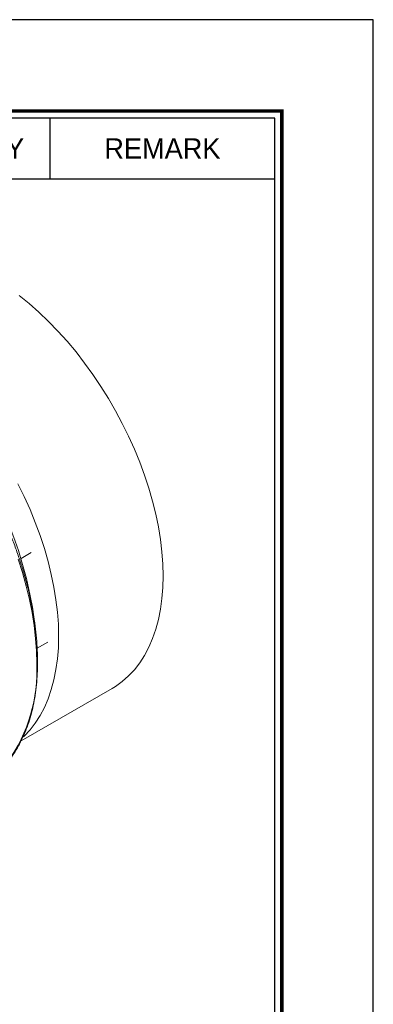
# Model space of a CAD drawing. Header units: millimetres. Extents: x -363 to 1072, y 1435 to 2763.
# Tile 14 of 14: x 465 to 490, y 2693 to 2763. Entities that reach past the tile are written whole.
import ezdxf
from ezdxf.enums import TextEntityAlignment as Align

# ---------------------------------------------------------------- set-up
doc = ezdxf.new("R2010")
doc.units = ezdxf.units.MM
doc.header["$LTSCALE"] = 5
doc.layers.add('가는실선', color=1, linetype='Continuous')
doc.layers.add('외형선', color=3, linetype='Continuous')

# ---------------------------------------------------------------- blocks, each defined once
blk = doc.blocks.new('A4도각')
at = {"layer": '가는실선'}
for p, q in [((274, 203), (274, 198.668)), ((190, 198.668), (290, 198.668))]:
    blk.add_line(p, q, dxfattribs=at)
at = {"layer": '외형선', "color": 0}
blk.add_lwpolyline([(297, 210), (0, 210), (0, 0), (297, 0)], close=True, dxfattribs=at)
at = {"layer": '외형선', "const_width": 0.25}
blk.add_lwpolyline([(290.5, 6.5), (290.5, 203.5), (10, 203.5), (10, 6.5)], close=True, dxfattribs=at)
at = {"layer": '외형선'}
blk.add_lwpolyline([(290, 7), (290, 203), (10.5, 203), (10.5, 7)], close=True, dxfattribs=at)
at = {"color": 3}
for tag, height, p in [('REASONOFREVISIONS', 1.25, (88.5, 15.75)), ('REVISIONER', 1.25, (114.5, 15.75)), ('CHECKER', 1.25, (127.5, 15.75)), ('REVISIONDATE', 1.25, (140.5, 15.75)), ('HEATTREAT', 0.8, (153.5, 14)), ('SCALE', 1.5, (257.25, 10.25)), ('DATE', 1.5, (281.75, 10.25)), ('APRROVEDFINISH', 0.8, (153.5, 8.8))]:
    blk.add_attdef(tag, text='', height=height, dxfattribs=at).set_placement(p, align=Align.MIDDLE_CENTER)
for tag, p in [('필렛', (179.25, 10.9)), ('모따기', (179.25, 8.3))]:
    blk.add_attdef(tag, text='', height=1.15, dxfattribs=at).set_placement(p, align=Align.MIDDLE_LEFT)
at = {"layer": '외형선'}
for s, p in [("Q'TY", (270, 200.834)), ('REMARK', (282, 200.834))]:
    blk.add_text(s, height=1.444, dxfattribs=at).set_placement(p, align=Align.MIDDLE_CENTER)
for tag, height, p in [('APPROVED', 1.5, (219.75, 30.833)), ('도면타이틀', 5, (265.5, 26.5)), ('CHECKED', 1.5, (219.75, 26.5)), ('DRAWED', 1.5, (219.75, 22.167)), ('도면번호', 2.5, (270.25, 16.75)), ('도면SIZE', 2, (237.761, 11.444))]:
    blk.add_attdef(tag, text='', height=height, dxfattribs=at).set_placement(p, align=Align.MIDDLE_CENTER)

msp = doc.modelspace()

# ---------------------------------------------------------------- linework, layer by layer
at = {"color": 7, "linetype": 'Continuous', "lineweight": 15}
for p, q in [((464.761, 2724.8057), (465.477, 2725.2191)), ((465.9029, 2718.4088), (466.66, 2718.8459)), ((464.7567, 2711.8042), (471.2299, 2715.5411))]:
    msp.add_line(p, q, dxfattribs=at)
at = {"color": 7, "linetype": 'Continuous', "lineweight": 15, "flags": 128}
for points in [[(474.855, 2723.5534), (474.8341, 2724.3964), (474.7713, 2725.2606), (474.667, 2726.1433), (474.5215, 2727.0414), (474.3352, 2727.9518), (474.1087, 2728.8715), (473.843, 2729.7974), (473.5388, 2730.7264), (473.1972, 2731.6552), (472.8193, 2732.5808), (472.4064, 2733.5), (471.96, 2734.4098), (471.4814, 2735.307), (470.9724, 2736.1886), (470.4347, 2737.0516), (469.8701, 2737.8931), (469.2805, 2738.7102), (468.6678, 2739.5002), (468.0342, 2740.2605), (467.3819, 2740.9884), (466.7129, 2741.6815), (466.0296, 2742.3374), (465.3344, 2742.9539), (464.6294, 2743.5289)], [(467.4304, 2719.2673), (467.4095, 2720.1102), (467.3467, 2720.9745), (467.2424, 2721.8571), (467.0968, 2722.7552), (466.9105, 2723.6657), (466.6841, 2724.5854), (466.4184, 2725.5113), (466.1142, 2726.4402), (465.7725, 2727.3691), (465.3947, 2728.2947), (464.9818, 2729.2139), (464.5353, 2730.1236)], [(471.2299, 2715.5411), (471.4814, 2715.6949), (471.96, 2716.0396), (472.4064, 2716.4339), (472.8193, 2716.8764), (473.1972, 2717.3657), (473.5388, 2717.9002), (473.843, 2718.4779), (474.1087, 2719.0969), (474.3352, 2719.7553), (474.5215, 2720.4506), (474.667, 2721.1806), (474.7713, 2721.9428), (474.8341, 2722.7347), (474.855, 2723.5534)], [(464.9215, 2712.0898), (464.9818, 2712.1478), (465.3947, 2712.5903), (465.7725, 2713.0796), (466.1142, 2713.614), (466.4184, 2714.1917), (466.6841, 2714.8108), (466.9105, 2715.4691), (467.0968, 2716.1645), (467.2424, 2716.8945), (467.3467, 2717.6567), (467.4095, 2718.4485), (467.4304, 2719.2673)]]:
    msp.add_lwpolyline(points, dxfattribs=at)
at = {"color": 8, "linetype": 'Continuous', "lineweight": 15, "flags": 128}
msp.add_lwpolyline([(465.8748, 2717.3487), (465.8539, 2718.2192), (465.7914, 2719.111), (465.6874, 2720.0214), (465.5423, 2720.9474), (465.3566, 2721.8862), (465.1307, 2722.8348), (464.8655, 2723.7903), (464.5618, 2724.7495)], dxfattribs=at)
at = {"color": 7, "linetype": 'Continuous', "lineweight": 15}
msp.add_arc((438.1732, 2716.6794), 27.7856, 6.769267, 52.374294, dxfattribs=at)
at = {"color": 8, "linetype": 'Continuous', "lineweight": 15}
msp.add_arc((454.7516, 2716.8141), 11.136, 324.367161, 2.751615, dxfattribs=at)
at = {"color": 7, "linetype": 'Continuous', "lineweight": 15}
for points, knots in [([(465.9333, 2717.4304), (465.9323, 2717.5745), (465.9292, 2717.9922), (465.8953, 2718.6992), (465.8193, 2719.5551), (465.7055, 2720.4265), (465.5548, 2721.3107), (465.3675, 2722.2051), (465.1443, 2723.1074), (464.8858, 2724.0149), (464.5926, 2724.9251), (464.2658, 2725.8354), (463.9061, 2726.7434), (463.5147, 2727.6464), (463.0926, 2728.542), (462.641, 2729.4276), (462.1612, 2730.3007), (461.6545, 2731.1589), (461.1225, 2731.9998), (460.5664, 2732.821), (459.988, 2733.6203), (459.3889, 2734.3952), (458.7706, 2735.1438), (458.135, 2735.8638), (457.4837, 2736.5532), (456.8187, 2737.2101), (456.1417, 2737.8327), (455.4547, 2738.4191), (454.7595, 2738.9677), (454.058, 2739.4769), (453.3522, 2739.9453), (452.6441, 2740.3714), (451.9356, 2740.7541), (451.2287, 2741.0922), (450.5254, 2741.3847), (449.8276, 2741.6307), (449.1374, 2741.8294), (448.4568, 2741.9802), (447.7878, 2742.0824), (447.1321, 2742.1365), (446.4928, 2742.1394), (445.9627, 2742.1078), (445.6537, 2742.0562), (445.5451, 2742.0381)], [0, 0, 0, 0, 0.0131549, 0.0381301, 0.0631044, 0.0880758, 0.113044, 0.1380088, 0.1629702, 0.1879285, 0.2128837, 0.2378364, 0.2627868, 0.2877353, 0.3126825, 0.3376286, 0.3625741, 0.3875194, 0.412465, 0.4374112, 0.4623584, 0.4873071, 0.5122576, 0.5372106, 0.5621662, 0.587125, 0.6120874, 0.6370535, 0.6620238, 0.6869982, 0.7119768, 0.7369592, 0.7619448, 0.7869327, 0.8119208, 0.8369065, 0.8618862, 0.8868556, 0.9118095, 0.9367419, 0.9616464, 0.9865171, 1, 1, 1, 1]), ([(463.837, 2710.3592), (463.8528, 2710.3774), (464.0005, 2710.5473), (464.2498, 2710.9082), (464.5816, 2711.4431), (464.8762, 2712.0207), (465.1369, 2712.634), (465.3619, 2713.2829), (465.5507, 2713.9649), (465.7026, 2714.6783), (465.8175, 2715.4208), (465.8942, 2716.1907), (465.929, 2716.8637), (465.9322, 2717.2827), (465.9333, 2717.4304)], [0, 0, 0, 0, 0.0111766, 0.1044414, 0.197849, 0.2913999, 0.3850828, 0.4788789, 0.5727661, 0.6667224, 0.7607271, 0.8547632, 0.9488168, 1, 1, 1, 1])]:
    msp.add_open_spline(points, degree=3, knots=knots, dxfattribs=at)

# ---------------------------------------------------------------- block references
at = {"color": 0}
msp.add_blockref('A4도각', (192.8098, 2553.1571), dxfattribs=at)

doc.saveas('drawing.dxf')
